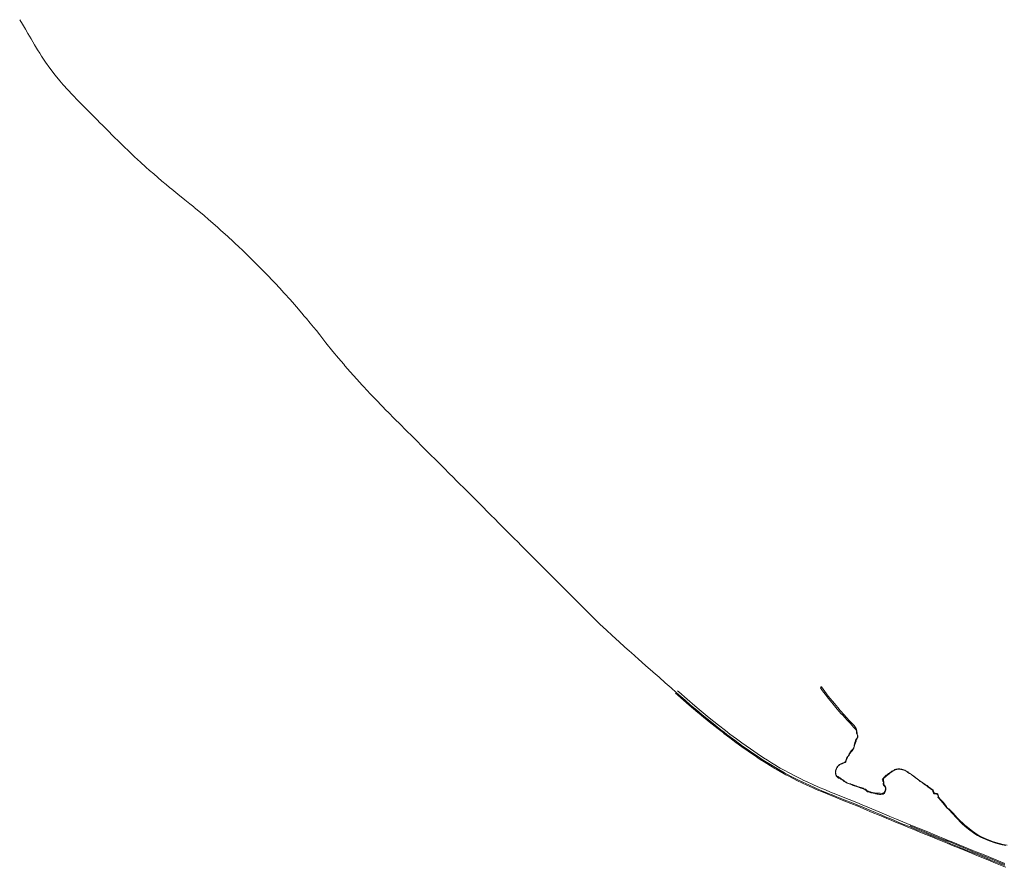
# Model space of a CAD drawing. Header units: metres. Extents: x 154406 to 163634, y 403298 to 409965.
# Tile 2 of 256: x 154406 to 157568, y 407244 to 409965. Entities that reach past the tile are written whole.
import ezdxf

# ---------------------------------------------------------------- set-up
doc = ezdxf.new("R2010")
doc.units = ezdxf.units.M
doc.layers.add('B-WE-OG-TERREIN_OEVER-GV', color=7, linetype='Continuous', lineweight=18)
doc.layers.add('B-WE-VW-MARKERING_PICTOGRAM-G', color=7, linetype='Continuous', lineweight=18)

msp = doc.modelspace()

# ---------------------------------------------------------------- linework, layer by layer
at = {"layer": 'B-WE-OG-TERREIN_OEVER-GV', "ltscale": 0.2, "flags": 128}
for points in [[(157090.643, 407693.306), (157086.448, 407698.965), (157085.511, 407699.976), (157072.556, 407713.31), (157060.454, 407726.173), (157053.969, 407733.221), (157041.088, 407748.039), (157032.995, 407756.995), (157022.653, 407769.777), (157002.701, 407793.84), (156980.923, 407823.936), (156979.94, 407823.35), (156977.926, 407820.913), (156984.7, 407810.99), (156993.079, 407799.789), (156998.92, 407791.98), (157002.181, 407786.755), (157018.104, 407768.024), (157031.279, 407752.367), (157044.473, 407737.398), (157048.286, 407733.343), (157063.725, 407716.329), (157073.726, 407705.647), (157084.371, 407694.639), (157092.41, 407685.913)], [(157067.64, 407604.026), (157065.243, 407600.388), (157062.857, 407596.749)], [(157054.582, 407580.797), (157050.986, 407579.23), (157047.391, 407577.671)], [(157577.244, 407315.487), (157564.665, 407317.39), (157552.41, 407320.582), (157533.717, 407326.239), (157527.539, 407328.619), (157517.579, 407332.506), (157506.439, 407337.085), (157492.529, 407343.275), (157486.601, 407345.921), (157477.88, 407351.536), (157473.309, 407354.747), (157461.417, 407363.455), (157450.195, 407372.982), (157441.822, 407379.48), (157433.67, 407386.788), (157426.56, 407392.904), (157416.471, 407402.776), (157403.448, 407417.486), (157390.214, 407432.191), (157387.282, 407433.497), (157384.683, 407435.653), (157382.068, 407439.229), (157372.674, 407452.225), (157363.304, 407462.135), (157358.163, 407468.75), (157357.249, 407470.087), (157356.788, 407473.687), (157356.064, 407475.976), (157354.768, 407479.948), (157352.09, 407481.496), (157348.917, 407480.926), (157346.487, 407481.648), (157344.502, 407482.386), (157343.022, 407483.373), (157341.178, 407486.351), (157340.391, 407490.166), (157339.741, 407492.33), (157324.831, 407502.764), (157319.96, 407506.459), (157318.301, 407507.183), (157316.802, 407507.685), (157314.276, 407509.71), (157301.973, 407518.466), (157299.035, 407520.107), (157297.852, 407521.088), (157297.082, 407522.198), (157296.027, 407523.084), (157293.953, 407524.029), (157292.323, 407525.167), (157288.134, 407528.743), (157284.137, 407531.875), (157277.457, 407536.903), (157273.497, 407539.303), (157269.725, 407542.213), (157266.561, 407544.489), (157264.134, 407545.973), (157260.813, 407547.866), (157257.775, 407550.398), (157255.379, 407551.946), (157253.907, 407553.276), (157253.558, 407553.285), (157251.477, 407554.222), (157249.816, 407555.44), (157248.245, 407556.515), (157241.957, 407558.353)], [(157245.572, 407556.164), (157249.208, 407555.137), (157252.527, 407552.893), (157255.729, 407551.029), (157258.817, 407548.444), (157264.001, 407545.429), (157269.594, 407541.91), (157276.275, 407537.147), (157281.432, 407532.882), (157289.472, 407526.639), (157293.204, 407523.617), (157296.22, 407521.775), (157298.021, 407519.892), (157305.408, 407515.537), (157315.244, 407508.323), (157318.597, 407506.617), (157321.279, 407504.097), (157322.626, 407502.543), (157337.802, 407491.914), (157338.72, 407490.415), (157338.781, 407487.656), (157340.553, 407481.925), (157343.395, 407480.449), (157345.588, 407480.564), (157346.937, 407480.209), (157349.282, 407479.338), (157350.419, 407479.213), (157352.089, 407479.928), (157353.344, 407479.232), (157353.905, 407477.576), (157355.312, 407475.185), (157355.21, 407472.01), (157354.843, 407469.555), (157357.443, 407465.814), (157370.546, 407451.459), (157379.398, 407440.341), (157383.315, 407434.881), (157385.891, 407432.969), (157389.099, 407431.243), (157390.953, 407429.132), (157413.014, 407404.049), (157433.281, 407383.778), (157442.63, 407375.681), (157453.323, 407367.093), (157473.478, 407351.649), (157482.367, 407346.094), (157491.272, 407341.481), (157499.144, 407338.186), (157519.744, 407329.362), (157540.416, 407321.976), (157561.754, 407315.88), (157573.06, 407313.814)]]:
    msp.add_lwpolyline(points, dxfattribs=at)
for points in [[(157093.911, 407686.398, -0.02259372), (157090.643, 407693.306)], [(157092.41, 407685.913, -0.05133448), (157093.055, 407681.33)], [(157093.071, 407680.426, 0.07678723), (157093.395, 407674.698)], [(157093.055, 407681.33, -0.00892524), (157093.071, 407680.426)], [(157094.731, 407679.078, 0.14233874), (157093.911, 407686.398)], [(157095.84, 407671.986, -0.04525805), (157094.731, 407679.078)], [(157088.285, 407645.093, 0.02515861), (157086.502, 407636.756)], [(157091.7, 407655.004, 0.02497453), (157088.285, 407645.093)], [(157089.824, 407642.899, -0.09824726), (157091.936, 407648.845)], [(157096.64, 407663.035, -0.01606411), (157091.7, 407655.004)], [(157091.936, 407648.845, -0.07774375), (157093.681, 407654.206)], [(157093.395, 407674.698, -0.07363368), (157096.368, 407667.748)], [(157093.681, 407654.206, -0.02349679), (157097.11, 407660.79)], [(157097.343, 407667.607, 0.10887848), (157095.84, 407671.986)], [(157096.368, 407667.748, -0.13626725), (157096.64, 407663.035)], [(157097.11, 407660.79, 0.21758424), (157098.207, 407663.744)], [(157098.207, 407663.744, 0.12275688), (157097.343, 407667.607)], [(157076.53, 407618.329, 0.01275293), (157072.488, 407612.021)], [(157072.95, 407610.105, 0.07523639), (157074.648, 407613.217)], [(157074.648, 407613.217, -0.07333534), (157078.285, 407615.854)], [(157079.832, 407622.159, 0.06151229), (157076.53, 407618.329)], [(157078.285, 407615.854, 0.00787533), (157081.427, 407620.874)], [(157084.851, 407629.147, -0.11526797), (157079.832, 407622.159)], [(157081.427, 407620.874, -0.02239901), (157085.006, 407626.986)], [(157086.502, 407636.756, -0.07259568), (157084.851, 407629.147)], [(157085.006, 407626.986, 0.02864518), (157086.969, 407634.28)], [(157086.969, 407634.28, -0.08714122), (157089.824, 407642.899)], [(157058.363, 407584.593, -0.19968494), (157054.582, 407580.797)], [(157057.121, 407580.533, 0.10040759), (157059.165, 407583.3)], [(157060.385, 407589.978, -0.051418), (157058.363, 407584.593)], [(157059.165, 407583.3, 0.01840514), (157060.644, 407587.282)], [(157062.857, 407596.749, 0.0335913), (157060.385, 407589.978)], [(157060.644, 407587.282, -0.15586382), (157062.514, 407590.899)], [(157062.514, 407590.899, -0.06330711), (157067.607, 407602.292)], [(157067.607, 407602.292, 0.11309856), (157070.866, 407606.371)], [(157072.488, 407612.021, -0.00665748), (157067.64, 407604.026)], [(157070.866, 407606.371, -0.12165563), (157072.95, 407610.105)], [(157026.875, 407557.265, 0.11982952), (157025.626, 407549.566)], [(157026.632, 407546.242, -0.08579873), (157026.626, 407552.326)], [(157026.626, 407552.326, -0.01220148), (157027.814, 407557.417)], [(157031.566, 407567.529, 0.09461059), (157026.875, 407557.265)], [(157027.814, 407557.417, 0.15439385), (157029.065, 407560.83)], [(157029.065, 407560.83, -0.09396143), (157033.481, 407568.259)], [(157038.534, 407574.077, 0.07307402), (157031.566, 407567.529)], [(157033.481, 407568.259, -0.05048969), (157035.973, 407570.679)], [(157035.973, 407570.679, 0.16003828), (157037.871, 407571.383)], [(157037.871, 407571.383, 0.06954165), (157038.53, 407572.463)], [(157038.53, 407572.463, -0.06768565), (157039.711, 407574.015)], [(157047.391, 407577.671, 0.1035089), (157038.534, 407574.077)], [(157039.711, 407574.015, -0.15237182), (157044.422, 407575.587)], [(157044.422, 407575.587, -0.10338044), (157047.594, 407576.441)], [(157047.594, 407576.441, 0.12779898), (157051.733, 407578.656)], [(157051.733, 407578.656, -0.07743636), (157057.121, 407580.533)], [(157207.236, 407552.467, 0.01048066), (157196.626, 407545.052)], [(157197.293, 407543.691, -0.03871175), (157210.563, 407553.038)], [(157216.685, 407557.777, 0.03854271), (157207.236, 407552.467)], [(157210.563, 407553.038, -0.02359618), (157219.165, 407557.612)], [(157229.321, 407559.886, 0.11547001), (157216.685, 407557.777)], [(157219.165, 407557.612, -0.06003462), (157226.674, 407558.881)], [(157226.674, 407558.881, -0.03415093), (157235.609, 407558.4)], [(157241.957, 407558.353, 0.0686212), (157229.321, 407559.886)], [(157235.609, 407558.4, -0.05234769), (157245.572, 407556.164)], [(157025.626, 407549.566, 0.07562059), (157027.136, 407539.915)], [(157028.044, 407540.464, -0.07339716), (157026.632, 407546.242)], [(157027.136, 407539.915, 0.11911246), (157029.934, 407535.953)], [(157030.503, 407536.709, -0.00191495), (157028.044, 407540.464)], [(157029.934, 407535.953, -0.03104011), (157034.471, 407531.767)], [(157033.047, 407535.931, -0.21141975), (157030.503, 407536.709)], [(157035.12, 407535.167, 0.16682685), (157033.047, 407535.931)], [(157034.471, 407531.767, 0.24187202), (157037.54, 407530.244)], [(157037.284, 407532.79, 0.40144818), (157035.12, 407535.167)], [(157041.02, 407531.572, -0.20617906), (157037.284, 407532.79)], [(157037.54, 407530.244, -0.20478338), (157043.469, 407527.524)], [(157044.471, 407528.247, 0.02863154), (157041.02, 407531.572)], [(157043.469, 407527.524, -0.05244819), (157050.131, 407523.026)], [(157049.919, 407524.649, -0.03848806), (157044.471, 407528.247)], [(157054.109, 407521.361, -0.08721064), (157049.919, 407524.649)], [(157050.131, 407523.026, 0.03745186), (157058.227, 407517.412)], [(157061.686, 407516.325, -0.01877869), (157054.109, 407521.361)], [(157178.329, 407528.111, 0.07395983), (157176.105, 407525.033)], [(157176.105, 407525.033, 0.23941826), (157178.257, 407520.913)], [(157178.257, 407520.913, -0.22749716), (157180.34, 407515.827)], [(157180.138, 407531.231, -0.08670211), (157178.329, 407528.111)], [(157180.086, 407521.814, -0.14344625), (157180.033, 407527.105)], [(157180.033, 407527.105, -0.09692512), (157182.755, 407531.772)], [(157181.328, 407516.508, 0.02456624), (157180.086, 407521.814)], [(157186.784, 407537.895, 0.07648391), (157180.138, 407531.231)], [(157182.755, 407531.772, -0.0036641), (157197.293, 407543.691)], [(157196.626, 407545.052, 0.02064428), (157186.784, 407537.895)], [(157058.227, 407517.412, 0.11561635), (157069.883, 407511.956)], [(157074.293, 407511.779, -0.07073791), (157061.686, 407516.325)], [(157069.883, 407511.956, -0.02317802), (157082.839, 407507.332)], [(157080.782, 407509.587, -0.03328872), (157074.293, 407511.779)], [(157090.372, 407506.277, 0.03940104), (157080.782, 407509.587)], [(157082.839, 407507.332, -0.02519602), (157097.042, 407502.167)], [(157099.407, 407502.762, 0.03043769), (157090.372, 407506.277)], [(157097.042, 407502.167, 0.01504349), (157107.89, 407498.482)], [(157108.863, 407500.569, -0.05867629), (157099.407, 407502.762)], [(157107.89, 407498.482, -0.03361881), (157115.026, 407495.738)], [(157115.195, 407498.305, 0.07008239), (157108.863, 407500.569)], [(157115.026, 407495.738, -0.11308066), (157121.618, 407492.917)], [(157117.539, 407496.331, 0.02222806), (157115.195, 407498.305)], [(157121.924, 407494.69, -0.10691705), (157117.539, 407496.331)], [(157121.618, 407492.917, -0.07051515), (157126.475, 407488.524)], [(157126.268, 407491.253, 0.05951914), (157121.924, 407494.69)], [(157129.263, 407489.022, -0.08038381), (157126.268, 407491.253)], [(157126.475, 407488.524, 0.10502937), (157131.993, 407486.058)], [(157134.436, 407487.721, 0.03305597), (157129.263, 407489.022)], [(157142.351, 407484.654, 0.04513255), (157134.436, 407487.721)], [(157179.291, 407513.057, 0.16766494), (157179.021, 407509.908)], [(157184.653, 407487.965, -0.14613359), (157178.961, 407482.414)], [(157179.021, 407509.908, 0.2375382), (157182.624, 407506.148)], [(157180.34, 407515.827, -0.11230117), (157179.291, 407513.057)], [(157181.346, 407512.129, 0.10960954), (157181.328, 407516.508)], [(157182.186, 407508.515, -0.13821577), (157181.346, 407512.129)], [(157184.894, 407505.439, 0.11610872), (157182.186, 407508.515)], [(157182.624, 407506.148, -0.0999207), (157185.49, 407501.006)], [(157186.485, 407495.113, -0.09623955), (157184.653, 407487.965)], [(157187.184, 407499.963, 0.10030805), (157184.894, 407505.439)], [(157184.96, 407484.322, 0.1462449), (157187.582, 407492.741)], [(157185.49, 407501.006, -0.11963248), (157186.485, 407495.113)], [(157187.582, 407492.741, 0.06011), (157187.184, 407499.963)], [(157131.993, 407486.058, -0.02865602), (157142.265, 407482.777)], [(157142.265, 407482.777, -0.04202905), (157152.078, 407481.058)], [(157147.916, 407483.727, -0.08214586), (157142.351, 407484.654)], [(157155.197, 407482.225, 0.07689831), (157147.916, 407483.727)], [(157152.078, 407481.058, 0.04907331), (157163.053, 407478.635)], [(157164.651, 407481.977, -0.07700695), (157155.197, 407482.225)], [(157163.053, 407478.635, 0.00895488), (157171.418, 407478.28)], [(157174.315, 407481.616, 0.03176944), (157164.651, 407481.977)], [(157171.418, 407478.28, 0.09529018), (157179.018, 407479.42)], [(157178.961, 407482.414, -0.05168526), (157174.315, 407481.616)], [(157179.018, 407479.42, 0.12333085), (157184.96, 407484.322)]]:
    msp.add_lwpolyline(points, format="xyb", dxfattribs=at)
at = {"layer": 'B-WE-VW-MARKERING_PICTOGRAM-G', "ltscale": 0.2, "flags": 128}
for points in [[(154406.352, 409965.337), (154415.12, 409951.011), (154424.707, 409934.989), (154432.838, 409921.087), (154442.689, 409904.283), (154454.019, 409885.076), (154463.911, 409868.747), (154470.626, 409857.887), (154476.497, 409848.716), (154483.152, 409838.493), (154489.301, 409829.45), (154503.352, 409809.548), (154510.393, 409800.051), (154519.006, 409788.811), (154525.509, 409780.681), (154535.267, 409768.789), (154545.69, 409756.585), (154560.471, 409740.111), (154575.962, 409723.642), (154594.532, 409704.583), (154596.975, 409702.113), (154617.188, 409681.681), (154635.508, 409663.241), (154651.963, 409646.627), (154667.419, 409631.035), (154668.569, 409629.874), (154688.879, 409609.38), (154706.994, 409591.233), (154726.326, 409572.107), (154738.27, 409560.437), (154740.942, 409557.827), (154756.535, 409542.907), (154775.141, 409525.454), (154794.384, 409507.67), (154811.424, 409492.296), (154823.535, 409481.546), (154836.64, 409470.11), (154850.019, 409458.523), (154863.026, 409447.397), (154876.858, 409435.784), (154887.363, 409427.101), (154894.827, 409420.931), (154914.365, 409405.129), (154936.636, 409387.232), (154953.225, 409373.89), (154965.113, 409364.182), (154966.93, 409362.698), (154981.663, 409350.477), (154998.346, 409336.444), (155012.621, 409324.279), (155026.742, 409312.044), (155035.305, 409304.572), (155041.15, 409299.383), (155052.754, 409289.081), (155073.121, 409270.651), (155092.596, 409252.71), (155114.664, 409231.975), (155117.386, 409229.417), (155135.519, 409211.944), (155159.638, 409188.265), (155179.624, 409168.072), (155185.841, 409161.718), (155195.397, 409151.95), (155207.073, 409139.853), (155214.062, 409132.508), (155226.38, 409119.452), (155241.405, 409103.319), (155254.444, 409088.988), (155258.156, 409084.908), (155273.564, 409067.756), (155281.994, 409058.261), (155295.327, 409043.077), (155311.999, 409023.687), (155320.23, 409013.928), (155327.29, 409005.556), (155339.425, 408990.92), (155349.474, 408978.775), (155358.984, 408967.035), (155370.058, 408953.172), (155383.409, 408936.314), (155389.868, 408928.16), (155412.11, 408900.544), (155429.837, 408879.072), (155446.777, 408859.082), (155450.716, 408854.433), (155467.95, 408834.506), (155488.458, 408811.369), (155505.707, 408792.335), (155513.267, 408784.164), (155519.039, 408777.925), (155534.753, 408761.189), (155549.595, 408745.589), (155570.961, 408723.716), (155582.546, 408712.078), (155590.812, 408703.776), (155608.986, 408685.524), (155629.851, 408664.657), (155644.687, 408649.821), (155653.241, 408641.264), (155662.212, 408632.289), (155680.142, 408614.31), (155698.916, 408595.502), (155720.681, 408573.752), (155723.891, 408570.536), (155743.647, 408550.741), (155765.723, 408528.658), (155788.967, 408505.395), (155794.646, 408499.707), (155812.335, 408481.987), (155838.573, 408455.731), (155862.021, 408432.264), (155865.22, 408429.052), (155885.673, 408408.521), (155916.061, 408378.138), (155935.903, 408358.28), (155940.571, 408353.608), (155969.349, 408324.834), (155993.4, 408300.736), (156006.648, 408287.499), (156016.044, 408278.111), (156046.424, 408247.627), (156068.526, 408225.506), (156077.263, 408216.749), (156088.811, 408205.173), (156114.523, 408179.436), (156140.203, 408153.795), (156147.941, 408146.031), (156167.657, 408126.248), (156192.338, 408101.566), (156218.522, 408075.33), (156219.245, 408074.605), (156244.593, 408049.561), (156269.708, 408025.275), (156290.186, 408005.835), (156290.485, 408005.556), (156308.612, 407988.621), (156331.362, 407967.702), (156349.001, 407951.694), (156364.214, 407938.134), (156369.473, 407933.447), (156393.16, 407912.654), (156416.227, 407892.427), (156439.364, 407872.07), (156440.719, 407870.878), (156459.451, 407854.444), (156479.415, 407836.776), (156497.837, 407820.424), (156514.348, 407805.868), (156529.377, 407792.454), (156543.194, 407780.263), (156559.399, 407766.203), (156575.38, 407752.646), (156586.846, 407743.003), (156589.958, 407740.432), (156603.139, 407729.546), (156616.935, 407718.286), (156639.696, 407700.091), (156657.709, 407685.907), (156668.178, 407677.913), (156677.179, 407671.041), (156703.967, 407651.025), (156727.762, 407633.591), (156748.827, 407618.75), (156754.112, 407615.026), (156775.248, 407600.676), (156794.166, 407588.306), (156817.266, 407573.825), (156833.093, 407564.437), (156838.643, 407561.145), (156862.786, 407547.514), (156885.947, 407535.088), (156902.637, 407526.517), (156920.985, 407517.51), (156921.324, 407517.35), (156940.12, 407508.497), (156962.749, 407498.428), (156982.541, 407489.972), (157005.774, 407480.433), (157013.183, 407477.471), (157025.144, 407472.689), (157041.492, 407466.162), (157058.981, 407459.148), (157077.37, 407451.735), (157103.505, 407441.035), (157105.933, 407440.032), (157118.641, 407434.779), (157134.044, 407428.389), (157154.095, 407420.038), (157170.078, 407413.295), (157191.274, 407404.367), (157198.072, 407401.518), (157213.562, 407395.027), (157237.052, 407385.299), (157260.025, 407375.843), (157289.615, 407363.717), (157290.447, 407363.378), (157317.619, 407352.307), (157344.612, 407341.257), (157366.11, 407332.46), (157383.179, 407325.463), (157391.119, 407322.208), (157425.093, 407308.306), (157451.335, 407297.573), (157462.257, 407293.094), (157475.681, 407287.622), (157497.764, 407278.62), (157524.623, 407267.627), (157552.074, 407256.418), (157568.192, 407249.83)], [(156512.213, 407803.464), (156520.027, 407796.451), (156538.066, 407780.492), (156556.244, 407764.672), (156583.552, 407741.507), (156587.864, 407737.94), (156602.056, 407726.203), (156620.697, 407711.126), (156648.769, 407688.855), (156666.171, 407675.401), (156667.824, 407674.123), (156686.879, 407659.687), (156706.075, 407645.415), (156725.395, 407631.334), (156745.105, 407617.344), (156746.949, 407616.073), (156764.685, 407603.84), (156784.462, 407590.693), (156797.149, 407582.561), (156817.537, 407569.926), (156831.463, 407561.649), (156835.595, 407559.194), (156848.531, 407551.777), (156866.82, 407541.589), (156880.121, 407534.445), (156901.652, 407523.358), (156919.905, 407514.463), (156920.489, 407514.178), (156934.097, 407507.715), (156953.13, 407499.102), (156964.099, 407494.25), (156986.214, 407484.926), (157008.525, 407475.819), (157011.933, 407474.461), (157030.521, 407467.059), (157052.865, 407458.119), (157075.171, 407449.14), (157097.314, 407440.104), (157104.709, 407437.046), (157119.449, 407430.951), (157144.187, 407420.683), (157166.416, 407411.327), (157196.633, 407398.576), (157196.853, 407398.485), (157218.748, 407389.355), (157240.903, 407380.148), (157263.146, 407371.058), (157285.231, 407362.012), (157289.196, 407360.392), (157307.326, 407352.983), (157329.605, 407343.876), (157352.123, 407334.675), (157374.151, 407325.643), (157381.944, 407322.461), (157398.281, 407315.788), (157432.074, 407301.932), (157462.851, 407289.37), (157474.449, 407284.623), (157484.965, 407280.32), (157509.712, 407270.185), (157540.167, 407257.737), (157566.955, 407246.806), (157573.295, 407244.218)], [(157569.458, 407256.584), (157536.177, 407270.233), (157503.074, 407283.77), (157478.256, 407293.891), (157467.259, 407298.376), (157436.298, 407311.075), (157402.932, 407324.697), (157385.746, 407331.704), (157377.894, 407334.906), (157347.361, 407347.439), (157322.39, 407357.607), (157293.07, 407369.639), (157288.828, 407371.38), (157255.513, 407384.995), (157221.786, 407398.855), (157200.574, 407407.74), (157188.709, 407412.71), (157155.514, 407426.763), (157122.643, 407440.485), (157108.47, 407446.217), (157100.144, 407449.635), (157069.652, 407462.074), (157045.33, 407471.866), (157021.743, 407481.23), (157015.751, 407483.656), (156988.636, 407494.634), (156976.757, 407499.639), (156955.138, 407509.053), (156932.935, 407519.259), (156924.306, 407523.419), (156914.302, 407528.244), (156893.021, 407538.94), (156879.719, 407545.954), (156858.641, 407557.432), (156848.741, 407563.008), (156837.747, 407569.421), (156836.46, 407570.196), (156820.805, 407579.629), (156807.499, 407587.767), (156794.727, 407595.914), (156774.88, 407609.043), (156752.707, 407624.237), (156725.688, 407643.479), (156708.394, 407656.146), (156687.029, 407672.122), (156672.421, 407683.123), (156650.44, 407700.244), (156620.532, 407724.031), (156594.262, 407745.554), (156574.481, 407762.213), (156549.562, 407783.711), (156522.663, 407807.443), (156518.834, 407810.911)], [(157569.515, 407253.066), (157558.137, 407257.705), (157527.571, 407270.274), (157494.095, 407283.902), (157477.022, 407290.887), (157463.632, 407296.366), (157435.896, 407307.712), (157402.486, 407321.369), (157384.509, 407328.697), (157371.926, 407333.827), (157332.914, 407349.792), (157299.665, 407363.402), (157291.807, 407366.624), (157265.899, 407377.247)]]:
    msp.add_lwpolyline(points, dxfattribs=at)

doc.saveas('drawing.dxf')
